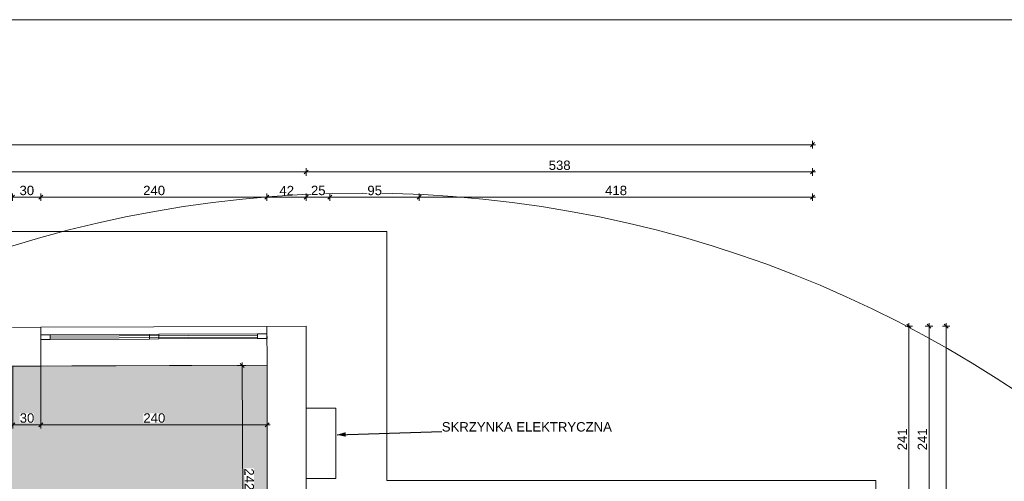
# Model space of a CAD drawing. Header units: millimetres. Extents: x -68772 to 137055, y -73300 to 19650.
# Tile 88 of 212: x 35728 to 46198, y 9431 to 14345. Entities that reach past the tile are written whole.
import ezdxf
from ezdxf.enums import TextEntityAlignment as Align

# ---------------------------------------------------------------- set-up
doc = ezdxf.new("R2010")
doc.units = ezdxf.units.MM
doc.header["$MEASUREMENT"] = 0
doc.set_wipeout_variables(frame=1)
doc.linetypes.add('Wipeout_Contour', pattern=[1000, 0, -1000])
for name, color, linetype, lineweight in [('0_Nr_pióra__1', 7, 'Continuous', 18), ('0_Nr_pióra__7', 7, 'Continuous', 5), ('Dimensions_Nr_pióra__7', 7, 'Continuous', 5), ('Electrical Equipment_Nr_pióra__7', 7, 'Continuous', 5), ('Floors_Nr_pióra__7', 7, 'Continuous', 5), ('Nowe_0_Nr_pióra__7', 7, 'Continuous', 5), ('Nowe_Metryczki pomieszczeń ARCHICADa_Nr_pióra__1', 7, 'Continuous', 18), ('Room Tags_Nr_pióra__7', 7, 'Continuous', 5), ('Walls_Nr_pióra__7', 7, 'Continuous', 5), ('Walls_Nr_pióra__93', 7, 'Continuous', 20), ('Windows_Nr_pióra__7', 7, 'Continuous', 5)]:
    doc.layers.add(name, color=color, linetype=linetype, lineweight=lineweight)
for name, color, linetype in [('Dimensions', 7, 'Continuous'), ('Electrical Equipment', 7, 'Continuous'), ('Nowe_Cut Pattern', 7, 'Continuous'), ('Room Tags', 7, 'Continuous'), ('Windows', 7, 'Continuous')]:
    doc.layers.add(name, color=color, linetype=linetype)
doc.styles.add('GENERATED_STYLE_1', font='arial.ttf')
doc.styles.add('GENERATED_STYLE_2', font='arialbd.ttf')
doc.dimstyles.new('GENERATED_STYLE__1', dxfattribs={"dimtxt": 100, "dimasz": 40.305087, "dimexe": 0.18, "dimexo": 0.164042, "dimgap": 0.09, "dimtad": 1, "dimdec": 0, "dimlfac": 0.1, "dimzin": 0, "dimdsep": 46, "dimtxsty": 'GENERATED_STYLE_1', "dimblk": 'ARROWHEAD_6', "dimblk1": 'ARROWHEAD_6', "dimblk2": 'ARROWHEAD_6', "dimcen": 0.09, "dimclrd": 7, "dimclre": 7, "dimclrt": 7, "dimadec": 1, "dimazin": 0, "dimtfac": 1, "dimtdec": 4, "dimtmove": 0, "dimatfit": 3, "dimfxl": 0, "dimtolj": 1, "dimtzin": 0, "dimarcsym": 0})
doc.dimstyles.new('GENERATED_STYLE__17', dxfattribs={"dimtxt": 0.18, "dimasz": 91.2, "dimexe": 0.18, "dimexo": 0.0625, "dimgap": 0.09, "dimtad": 0, "dimtih": 1, "dimtoh": 1, "dimdec": 4, "dimzin": 0, "dimdsep": 46, "dimtxsty": 'Standard', "dimcen": 0.09, "dimadec": 0, "dimazin": 0, "dimtfac": 1, "dimtdec": 4, "dimtmove": 0, "dimatfit": 3, "dimldrblk": 'ARROWHEAD_5', "dimfxl": 0, "dimtolj": 1, "dimtzin": 0, "dimarcsym": 0})
doc.dimstyles.new('GENERATED_STYLE__2', dxfattribs={"dimtxt": 100, "dimasz": 40.305087, "dimexe": 0.18, "dimexo": 0.164042, "dimgap": 0.09, "dimtad": 1, "dimtih": 1, "dimtoh": 1, "dimdec": 0, "dimlfac": 0.1, "dimzin": 0, "dimdsep": 46, "dimtxsty": 'GENERATED_STYLE_1', "dimblk": 'ARROWHEAD_6', "dimblk1": 'ARROWHEAD_6', "dimblk2": 'ARROWHEAD_6', "dimcen": 0.09, "dimclrd": 7, "dimclre": 7, "dimclrt": 7, "dimadec": 1, "dimazin": 0, "dimtfac": 1, "dimtdec": 4, "dimtmove": 0, "dimatfit": 3, "dimfxl": 0, "dimtolj": 1, "dimtzin": 0, "dimarcsym": 0})
doc.dimstyles.new('GENERATED_STYLE__8', dxfattribs={"dimtxt": 100, "dimasz": 40.305087, "dimexe": 0.18, "dimexo": 0.0625, "dimgap": 0.09, "dimtad": 1, "dimtih": 1, "dimtoh": 1, "dimdec": 0, "dimlfac": 0.1, "dimzin": 0, "dimdsep": 46, "dimtxsty": 'GENERATED_STYLE_1', "dimblk": 'ARROWHEAD_6', "dimblk1": 'ARROWHEAD_6', "dimblk2": 'ARROWHEAD_6', "dimcen": 0.09, "dimse1": 1, "dimse2": 1, "dimclrd": 7, "dimclre": 7, "dimclrt": 7, "dimadec": 1, "dimazin": 0, "dimtfac": 1, "dimtdec": 4, "dimtmove": 0, "dimatfit": 3, "dimfxl": 0, "dimtolj": 1, "dimtzin": 0, "dimarcsym": 0})
doc.dimstyles.new('GENERATED_STYLE__9', dxfattribs={"dimtxt": 100, "dimasz": 40.305087, "dimexe": 0.18, "dimexo": 0.0625, "dimgap": 0.09, "dimtad": 1, "dimdec": 0, "dimlfac": 0.1, "dimzin": 0, "dimdsep": 46, "dimtxsty": 'GENERATED_STYLE_1', "dimblk": 'ARROWHEAD_6', "dimblk1": 'ARROWHEAD_6', "dimblk2": 'ARROWHEAD_6', "dimcen": 0.09, "dimse1": 1, "dimse2": 1, "dimclrd": 7, "dimclre": 7, "dimclrt": 7, "dimadec": 1, "dimazin": 0, "dimtfac": 1, "dimtdec": 4, "dimtmove": 0, "dimatfit": 3, "dimfxl": 0, "dimtolj": 1, "dimtzin": 0, "dimarcsym": 0})

# ---------------------------------------------------------------- blocks, each defined once
blk = doc.blocks.new('5. POM.5__numer pomieszczenia__6', base_point=(35050, 9519))
at = {"layer": 'Nowe_Cut Pattern', "linetype": 'Continuous', "lineweight": 18}
blk.add_hatch(color=255, dxfattribs=at).paths.add_polyline_path([(33182, 8368), (35647, 8389), (35648, 8537), (35918, 8537), (35918, 8247), (38358, 8247), (38359, 10666), (33163, 10650), (33043, 10650), (33057, 8524), (33182, 8524)])
at = {"layer": 'Nowe_Metryczki pomieszczeń ARCHICADa_Nr_pióra__1', "color": 7, "linetype": 'Continuous', "lineweight": 18}
for p, q in [((34567, 9519), (35532, 9519)), ((34567, 9330), (34567, 9519)), ((35532, 9519), (35532, 9330)), ((35532, 9330), (34567, 9330))]:
    blk.add_line(p, q, dxfattribs=at)
at = {"layer": 'Nowe_Metryczki pomieszczeń ARCHICADa_Nr_pióra__1', "color": 7, "lineweight": 18}
for tag, height, style, p in [('ROOM_NAME', 120, 'GENERATED_STYLE_2', (34567, 9680)), ('ROOM_AREA', 120, 'GENERATED_STYLE_1', (34667, 9492)), ('DUMMY_342', 120, 'GENERATED_STYLE_1', (35188, 9492)), ('DUMMY_343', 80, 'GENERATED_STYLE_1', (35372, 9501))]:
    blk.add_attdef(tag, text='', height=height, dxfattribs=dict(at, style=style)).set_placement(p, align=Align.TOP_LEFT)
blk = doc.blocks.new('Окно_22 - Окно_22-8940857-Rzut')
at = {"layer": 'Windows_Nr_pióra__7', "color": 7, "linetype": 'Continuous', "lineweight": 5}
for p, q in [((-1102.5, 42.5), (-1202.5, 42.5)), ((-1202.5, 42.5), (-1202.5, -7.5)), ((-1102.5, -7.5), (-1102.5, 42.5)), ((-1102.5, 42.5), (-52.5, 42.5)), ((1102.5, 27.5), (-1102.5, 27.5)), ((-1102.5, 27.5), (-1102.5, 7.5)), ((-1102.5, 7.5), (1102.5, 7.5)), ((47.5, 42.5), (-52.5, 42.5)), ((-52.5, 42.5), (-52.5, -7.5)), ((47.5, -7.5), (47.5, 42.5)), ((47.5, 42.5), (1102.5, 42.5)), ((1202.5, 42.5), (1102.5, 42.5)), ((1102.5, 42.5), (1102.5, -7.5)), ((1102.5, 7.5), (1102.5, 27.5)), ((1202.5, -7.5), (1202.5, 42.5)), ((-1202.5, -7.5), (-1102.5, -7.5)), ((-52.5, -7.5), (-1102.5, -7.5)), ((-52.5, -7.5), (47.5, -7.5)), ((1102.5, -7.5), (47.5, -7.5)), ((1102.5, -7.5), (1202.5, -7.5))]:
    blk.add_line(p, q, dxfattribs=at)
blk = doc.blocks.new('Оборудование - Оборудование-8966654-Rzut')
at = {"layer": 'Electrical Equipment_Nr_pióra__7', "color": 7, "linetype": 'Continuous', "lineweight": 5}
for p, q in [((-373, 0), (-373, -315)), ((373, -1), (373, -315)), ((373, -315), (-373, -315))]:
    blk.add_line(p, q, dxfattribs=at)
blk = doc.blocks.new('iv_Помещение_Площадь - iv_Помещение_Площадь-55347-Rzut')
at = {"layer": 'Room Tags_Nr_pióra__7', "color": 7, "linetype": 'Continuous', "lineweight": 5}
blk.add_circle((0, 0), 250, dxfattribs=at)
blk = doc.blocks.new('*D539')
at = {"layer": 'Dimensions_Nr_pióra__7', "color": 7, "linetype": 'Continuous', "lineweight": 5}
for p, q in [((35654, 9994), (35654, 10655)), ((35954, 9994), (35954, 10656)), ((35675, 10055), (35633, 10013)), ((35975, 10055), (35933, 10013)), ((35654, 10034), (35954, 10034))]:
    blk.add_line(p, q, dxfattribs=at)
at = {"color": 254, "linetype": 'Wipeout_Contour', "lineweight": 0, "ltscale": 148809.360178}
blk.add_wipeout([(35728, 10054), (35880, 10054), (35880, 10154), (35728, 10154)], dxfattribs=at).dxf.layer = 'Dimensions'
at = {"layer": 'Dimensions_Nr_pióra__7', "color": 7, "lineweight": 5, "insert": (35728, 10054), "char_height": 100, "attachment_point": 7, "style": 'GENERATED_STYLE_1'}
blk.add_mtext('\\A1;30', dxfattribs=at)
blk = doc.blocks.new('ARROWHEAD_6')
at = {"color": 0, "linetype": 'Continuous', "lineweight": 0}
for p, q in [((0, 0), (-1, 0)), ((-0.5, -0.5), (0.5, 0.5))]:
    blk.add_line(p, q, dxfattribs=at)
blk = doc.blocks.new('*D540')
at = {"layer": 'Dimensions_Nr_pióra__7', "color": 7, "linetype": 'Continuous', "lineweight": 5}
for p, q in [((35954, 9994), (35954, 10656)), ((38359, 9994), (38359, 10666)), ((35975, 10055), (35933, 10013)), ((38338, 10013), (38380, 10055)), ((35954, 10034), (38359, 10034)), ((38359, 10034), (38391, 10034))]:
    blk.add_line(p, q, dxfattribs=at)
at = {"color": 254, "linetype": 'Wipeout_Contour', "lineweight": 0, "ltscale": 154022.984365}
blk.add_wipeout([(37043, 10054), (37270, 10054), (37270, 10154), (37043, 10154)], dxfattribs=at).dxf.layer = 'Dimensions'
at = {"layer": 'Dimensions_Nr_pióra__7', "color": 7, "lineweight": 5, "insert": (37043, 10054), "char_height": 100, "attachment_point": 7, "style": 'GENERATED_STYLE_1'}
blk.add_mtext('\\A1;240', dxfattribs=at)
blk = doc.blocks.new('*D541')
at = {"layer": 'Dimensions_Nr_pióra__7', "color": 7, "linetype": 'Continuous', "lineweight": 5}
for p, q in [((38115, 10644), (38072, 10686)), ((38093, 10697), (38093, 10665)), ((38040, 10665), (38133, 10665)), ((38093, 10665), (38103, 8246)), ((38063, 8246), (38358, 8247)), ((38082, 8267), (38124, 8225)), ((38103, 8246), (38103, 8214))]:
    blk.add_line(p, q, dxfattribs=at)
at = {"color": 254, "linetype": 'Wipeout_Contour', "lineweight": 0, "ltscale": 157288.639576}
blk.add_wipeout([(38118, 9569), (38119, 9342), (38219, 9342), (38218, 9570)], dxfattribs=at).dxf.layer = 'Dimensions'
at = {"layer": 'Dimensions_Nr_pióra__7', "color": 7, "lineweight": 5, "insert": (38118, 9569), "char_height": 100, "attachment_point": 7, "rotation": 270.2309, "style": 'GENERATED_STYLE_1'}
blk.add_mtext('\\A1;242', dxfattribs=at)
blk = doc.blocks.new('*D833')
at = {"layer": 'Dimensions_Nr_pióra__7', "color": 7, "linetype": 'Continuous', "lineweight": 5}
for p, q in [((35673, 12477), (35631, 12435)), ((35652, 12416), (35652, 12496)), ((35973, 12477), (35931, 12435)), ((35952, 12416), (35952, 12496)), ((35652, 12456), (35952, 12456))]:
    blk.add_line(p, q, dxfattribs=at)
at = {"color": 254, "linetype": 'Wipeout_Contour', "lineweight": 0, "ltscale": 151720.858212}
blk.add_wipeout([(35726, 12476), (35878, 12476), (35878, 12576), (35726, 12576)], dxfattribs=at).dxf.layer = 'Dimensions'
at = {"layer": 'Dimensions_Nr_pióra__7', "color": 7, "lineweight": 5, "insert": (35726, 12476), "char_height": 100, "attachment_point": 7, "style": 'GENERATED_STYLE_1'}
blk.add_mtext('\\A1;30', dxfattribs=at)
blk = doc.blocks.new('*D834')
at = {"layer": 'Dimensions_Nr_pióra__7', "color": 7, "linetype": 'Continuous', "lineweight": 5}
for p, q in [((35973, 12477), (35931, 12435)), ((35952, 12416), (35952, 12496)), ((38378, 12477), (38336, 12435)), ((38357, 12416), (38357, 12496)), ((35952, 12456), (38357, 12456))]:
    blk.add_line(p, q, dxfattribs=at)
at = {"color": 254, "linetype": 'Wipeout_Contour', "lineweight": 0, "ltscale": 156837.508815}
blk.add_wipeout([(37041, 12476), (37269, 12476), (37269, 12576), (37041, 12576)], dxfattribs=at).dxf.layer = 'Dimensions'
at = {"layer": 'Dimensions_Nr_pióra__7', "color": 7, "lineweight": 5, "insert": (37041, 12476), "char_height": 100, "attachment_point": 7, "style": 'GENERATED_STYLE_1'}
blk.add_mtext('\\A1;240', dxfattribs=at)
blk = doc.blocks.new('*D835')
at = {"layer": 'Dimensions_Nr_pióra__7', "color": 7, "linetype": 'Continuous', "lineweight": 5}
for p, q in [((38378, 12477), (38336, 12435)), ((38357, 12416), (38357, 12496)), ((38797, 12477), (38754, 12435)), ((38775, 12416), (38775, 12496)), ((38357, 12456), (38775, 12456))]:
    blk.add_line(p, q, dxfattribs=at)
at = {"color": 254, "linetype": 'Wipeout_Contour', "lineweight": 0, "ltscale": 162197.908579}
blk.add_wipeout([(38490, 12476), (38642, 12476), (38642, 12576), (38490, 12576)], dxfattribs=at).dxf.layer = 'Dimensions'
at = {"layer": 'Dimensions_Nr_pióra__7', "color": 7, "lineweight": 5, "insert": (38490, 12476), "char_height": 100, "attachment_point": 7, "style": 'GENERATED_STYLE_1'}
blk.add_mtext('\\A1;42', dxfattribs=at)
blk = doc.blocks.new('*D836')
at = {"layer": 'Dimensions_Nr_pióra__7', "color": 7, "linetype": 'Continuous', "lineweight": 5}
for p, q in [((38797, 12477), (38754, 12435)), ((38775, 12416), (38775, 12496)), ((39047, 12477), (39005, 12435)), ((39026, 12416), (39026, 12496)), ((38775, 12456), (39026, 12456))]:
    blk.add_line(p, q, dxfattribs=at)
at = {"color": 254, "linetype": 'Wipeout_Contour', "lineweight": 0, "ltscale": 163470.813377}
blk.add_wipeout([(38825, 12476), (38977, 12476), (38977, 12576), (38825, 12576)], dxfattribs=at).dxf.layer = 'Dimensions'
at = {"layer": 'Dimensions_Nr_pióra__7', "color": 7, "lineweight": 5, "insert": (38825, 12476), "char_height": 100, "attachment_point": 7, "style": 'GENERATED_STYLE_1'}
blk.add_mtext('\\A1;25', dxfattribs=at)
blk = doc.blocks.new('*D837')
at = {"layer": 'Dimensions_Nr_pióra__7', "color": 7, "linetype": 'Continuous', "lineweight": 5}
for p, q in [((39047, 12477), (39005, 12435)), ((39026, 12416), (39026, 12496)), ((39997, 12477), (39955, 12435)), ((39976, 12416), (39976, 12496)), ((39026, 12456), (39976, 12456))]:
    blk.add_line(p, q, dxfattribs=at)
at = {"color": 254, "linetype": 'Wipeout_Contour', "lineweight": 0, "ltscale": 165758.347473}
blk.add_wipeout([(39425, 12476), (39577, 12476), (39577, 12576), (39425, 12576)], dxfattribs=at).dxf.layer = 'Dimensions'
at = {"layer": 'Dimensions_Nr_pióra__7', "color": 7, "lineweight": 5, "insert": (39425, 12476), "char_height": 100, "attachment_point": 7, "style": 'GENERATED_STYLE_1'}
blk.add_mtext('\\A1;95', dxfattribs=at)
blk = doc.blocks.new('*D838')
at = {"layer": 'Dimensions_Nr_pióra__7', "color": 7, "linetype": 'Continuous', "lineweight": 5}
for p, q in [((39997, 12477), (39955, 12435)), ((39976, 12416), (39976, 12496)), ((44137, 12435), (44180, 12477)), ((44158, 12416), (44158, 12496)), ((39976, 12456), (44158, 12456)), ((44158, 12456), (44190, 12456))]:
    blk.add_line(p, q, dxfattribs=at)
at = {"color": 254, "linetype": 'Wipeout_Contour', "lineweight": 0, "ltscale": 175570.273029}
blk.add_wipeout([(41953, 12476), (42181, 12476), (42181, 12576), (41953, 12576)], dxfattribs=at).dxf.layer = 'Dimensions'
at = {"layer": 'Dimensions_Nr_pióra__7', "color": 7, "lineweight": 5, "insert": (41953, 12476), "char_height": 100, "attachment_point": 7, "style": 'GENERATED_STYLE_1'}
blk.add_mtext('\\A1;418', dxfattribs=at)
blk = doc.blocks.new('*D839')
at = {"layer": 'Dimensions_Nr_pióra__7', "color": 7, "linetype": 'Continuous', "lineweight": 5}
for p, q in [((23223, 12724), (23254, 12724)), ((23276, 12745), (23233, 12703)), ((23254, 12684), (23254, 12764)), ((23254, 12724), (38775, 12724)), ((38797, 12745), (38754, 12703)), ((38775, 12684), (38775, 12764))]:
    blk.add_line(p, q, dxfattribs=at)
at = {"color": 254, "linetype": 'Wipeout_Contour', "lineweight": 0, "ltscale": 134200.970795}
blk.add_wipeout([(30844, 12744), (31186, 12744), (31186, 12844), (30844, 12844)], dxfattribs=at).dxf.layer = 'Dimensions'
at = {"layer": 'Dimensions_Nr_pióra__7', "color": 7, "lineweight": 5, "insert": (30844, 12744), "char_height": 100, "attachment_point": 7, "style": 'GENERATED_STYLE_1'}
blk.add_mtext('\\A1;1\\~552', dxfattribs=at)
blk = doc.blocks.new('*D840')
at = {"layer": 'Dimensions_Nr_pióra__7', "color": 7, "linetype": 'Continuous', "lineweight": 5}
for p, q in [((38797, 12745), (38754, 12703)), ((38775, 12684), (38775, 12764)), ((38775, 12724), (44158, 12724)), ((44137, 12703), (44180, 12745)), ((44158, 12684), (44158, 12764)), ((44158, 12724), (44190, 12724))]:
    blk.add_line(p, q, dxfattribs=at)
at = {"color": 254, "linetype": 'Wipeout_Contour', "lineweight": 0, "ltscale": 173583.18588}
blk.add_wipeout([(41353, 12744), (41581, 12744), (41581, 12844), (41353, 12844)], dxfattribs=at).dxf.layer = 'Dimensions'
at = {"layer": 'Dimensions_Nr_pióra__7', "color": 7, "lineweight": 5, "insert": (41353, 12744), "char_height": 100, "attachment_point": 7, "style": 'GENERATED_STYLE_1'}
blk.add_mtext('\\A1;538', dxfattribs=at)
blk = doc.blocks.new('*D841')
at = {"layer": 'Dimensions_Nr_pióra__7', "color": 7, "linetype": 'Continuous', "lineweight": 5}
for p, q in [((23223, 13014), (23254, 13014)), ((23276, 13036), (23233, 12993)), ((23254, 12975), (23254, 13054)), ((23254, 13014), (44158, 13014)), ((44137, 12993), (44180, 13036)), ((44158, 12975), (44158, 13054)), ((44158, 13014), (44190, 13014))]:
    blk.add_line(p, q, dxfattribs=at)
at = {"color": 254, "linetype": 'Wipeout_Contour', "lineweight": 0, "ltscale": 144628.086312}
blk.add_wipeout([(33535, 13034), (33877, 13034), (33877, 13134), (33535, 13134)], dxfattribs=at).dxf.layer = 'Dimensions'
at = {"layer": 'Dimensions_Nr_pióra__7', "color": 7, "lineweight": 5, "insert": (33535, 13034), "char_height": 100, "attachment_point": 7, "style": 'GENERATED_STYLE_1'}
blk.add_mtext('\\A1;2\\~090', dxfattribs=at)
blk = doc.blocks.new('*D845')
at = {"layer": 'Dimensions_Nr_pióra__7', "color": 7, "linetype": 'Continuous', "lineweight": 5}
for p, q in [((45203, 11061), (45160, 11104)), ((45182, 11083), (45182, 11114)), ((45221, 11083), (45142, 11083)), ((45182, 8669), (45182, 11083)), ((45160, 8691), (45203, 8648)), ((45221, 8669), (45142, 8669))]:
    blk.add_line(p, q, dxfattribs=at)
at = {"color": 254, "linetype": 'Wipeout_Contour', "lineweight": 0, "ltscale": 184720.283297}
blk.add_wipeout([(45162, 9762), (45162, 9990), (45062, 9990), (45062, 9762)], dxfattribs=at).dxf.layer = 'Dimensions'
at = {"layer": 'Dimensions_Nr_pióra__7', "color": 7, "lineweight": 5, "insert": (45162, 9762), "char_height": 100, "attachment_point": 7, "rotation": 90, "style": 'GENERATED_STYLE_1'}
blk.add_mtext('\\A1;241', dxfattribs=at)
blk = doc.blocks.new('*D847')
at = {"layer": 'Dimensions_Nr_pióra__7', "color": 7, "linetype": 'Continuous', "lineweight": 5}
for p, q in [((45418, 11061), (45376, 11104)), ((45397, 11083), (45397, 11114)), ((45437, 11083), (45357, 11083)), ((45397, 8669), (45397, 11083)), ((45376, 8691), (45418, 8648)), ((45437, 8669), (45357, 8669))]:
    blk.add_line(p, q, dxfattribs=at)
at = {"color": 254, "linetype": 'Wipeout_Contour', "lineweight": 0, "ltscale": 185561.159325}
blk.add_wipeout([(45377, 9762), (45377, 9990), (45277, 9990), (45277, 9762)], dxfattribs=at).dxf.layer = 'Dimensions'
at = {"layer": 'Dimensions_Nr_pióra__7', "color": 7, "lineweight": 5, "insert": (45377, 9762), "char_height": 100, "attachment_point": 7, "rotation": 90, "style": 'GENERATED_STYLE_1'}
blk.add_mtext('\\A1;241', dxfattribs=at)
blk = doc.blocks.new('*D848')
at = {"layer": 'Dimensions_Nr_pióra__7', "color": 7, "linetype": 'Continuous', "lineweight": 5}
for p, q in [((45601, 11061), (45559, 11104)), ((45580, 11083), (45580, 11114)), ((45620, 11083), (45541, 11083)), ((45580, -882), (45580, 11083)), ((45620, -882), (45541, -882)), ((45559, -861), (45601, -903)), ((45580, -914), (45580, -882))]:
    blk.add_line(p, q, dxfattribs=at)
at = {"color": 254, "linetype": 'Wipeout_Contour', "lineweight": 0, "ltscale": 183182.02503}
blk.add_wipeout([(45560, 4929), (45560, 5271), (45460, 5271), (45460, 4929)], dxfattribs=at).dxf.layer = 'Dimensions'
at = {"layer": 'Dimensions_Nr_pióra__7', "color": 7, "lineweight": 5, "insert": (45560, 4929), "char_height": 100, "attachment_point": 7, "rotation": 90, "style": 'GENERATED_STYLE_1'}
blk.add_mtext('\\A1;1\\~196', dxfattribs=at)
blk = doc.blocks.new('ARROWHEAD_5')
at = {"linetype": 'Continuous', "lineweight": 0}
blk.add_hatch(color=0, dxfattribs=at).paths.add_polyline_path([(-1, 0.2679), (0, 0), (-1, -0.2679)])
at = {"color": 0, "linetype": 'Continuous', "lineweight": 0}
blk.add_line((0, 0), (-1, 0), dxfattribs=at)

msp = doc.modelspace()

# ---------------------------------------------------------------- linework, layer by layer
at = {"layer": 'Floors_Nr_pióra__7', "color": 7, "linetype": 'Continuous', "lineweight": 5}
for p, q in [((22633.1, 12088.8), (39633.1, 12088.8)), ((39633.1, 12088.8), (39633.1, 9441.7)), ((39633.1, 9441.7), (44833.1, 9441.7)), ((44833.1, 9441.7), (44833.1, 783.7))]:
    msp.add_line(p, q, dxfattribs=at)
at = {"layer": 'Nowe_0_Nr_pióra__7', "color": 7, "linetype": 'Continuous', "lineweight": 5}
msp.add_line((52475.9, 14345.1), (21487.4, 14345.1), dxfattribs=at)
at = {"layer": 'Nowe_Cut Pattern', "color": 255, "linetype": 'Continuous', "lineweight": 18, "flags": 128}
msp.add_lwpolyline([(33181.9, 8367.6), (35646.8, 8389.2), (35648, 8536.8), (35918, 8536.8), (35918, 8246.8), (38358.4, 8246.8), (38358.8, 10665.9), (33162.9, 10650), (33042.7, 10650), (33057.5, 8524), (33181.9, 8524)], close=True, dxfattribs=at)
at = {"layer": 'Walls_Nr_pióra__7', "color": 7, "linetype": 'Continuous', "lineweight": 5}
for p, q in [((35952.2, 11071.2), (38357.2, 11080.9)), ((38358.8, 10665.9), (35953.9, 10656.2))]:
    msp.add_line(p, q, dxfattribs=at)
at = {"layer": 'Walls_Nr_pióra__93', "color": 7, "linetype": 'Continuous', "lineweight": 20}
for p, q in [((35952.2, 11071.2), (35652.2, 11070)), ((35953.9, 10656.2), (35952.2, 11071.2)), ((35952.5, 10991.2), (35952.2, 11071.2)), ((38775.3, 11082.5), (38357.2, 11080.9)), ((38357.2, 11080.9), (38357.5, 11000.9)), ((38357.2, 11080.9), (38358.8, 10665.9)), ((38773.7, 8655.9), (38775.3, 11082.5)), ((35653.9, 10655), (35953.9, 10656.2)), ((38360.1, 10665.9), (38358.4, 8181.9)), ((38358.8, 10665.9), (38360.1, 10665.9))]:
    msp.add_line(p, q, dxfattribs=at)

# ---------------------------------------------------------------- block references
at = {"layer": 'Electrical Equipment', "color": 7, "linetype": 'Continuous', "lineweight": 5, "zscale": 1000, "rotation": 90}
msp.add_blockref('Оборудование - Оборудование-8966654-Rzut', (38774.1, 9835.3), dxfattribs=at)
at = {"layer": 'Nowe_Cut Pattern', "color": 7, "linetype": 'Continuous', "lineweight": 18}
msp.add_blockref('5. POM.5__numer pomieszczenia__6', (35049.7, 9518.9), dxfattribs=at).add_auto_attribs({'ROOM_NAME': '5. POM.5', 'ROOM_AREA': 'A: 12,4', 'DUMMY_342': ' m', 'DUMMY_343': '2'})
at = {"layer": 'Room Tags', "color": 7, "linetype": 'Continuous', "lineweight": 5, "xscale": 49.99999999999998, "yscale": 49.99999999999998, "zscale": 1000}
msp.add_blockref('iv_Помещение_Площадь - iv_Помещение_Площадь-55347-Rzut', (39373.4, 0), dxfattribs=at)
at = {"layer": 'Windows', "color": 7, "linetype": 'Continuous', "lineweight": 5, "zscale": 1000, "rotation": 180.2308533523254}
msp.add_blockref('Окно_22 - Окно_22-8940857-Rzut', (37155, 10988.5), dxfattribs=at)

# ---------------------------------------------------------------- next in the draw order: dimensions: what is measured, and where the dimension line sits
at = {"layer": 'Dimensions', "color": 7, "linetype": 'Continuous', "lineweight": 5}
for base, p1, p2, dimstyle, picture, middle in [((35952.2, 12456), (35652.2, 11070), (35952.2, 11071.2), 'GENERATED_STYLE__8', '*D833', (35802.5, 12526)), ((35953.9, 10034.2), (35653.9, 10655), (35953.9, 10656.2), 'GENERATED_STYLE__2', '*D539', (35804.2, 10104.2))]:
    dim = msp.add_linear_dim(base=base, p1=p1, p2=p2, dimstyle=dimstyle, dxfattribs=at)
    dim.commit()
    dim.dimension.update_dxf_attribs({"geometry": picture, "text_midpoint": middle, "dimtype": 160})

# ---------------------------------------------------------------- next in the draw order: dimensions: what is measured, and where the dimension line sits
for base, p1, p2, dimstyle, picture, middle in [((38357.1762, 12456.0151), (35952.1957, 11071.1719), (38357.1762, 11080.862), 'GENERATED_STYLE__8', '*D834', (37155.21, 12526.0151)), ((38358.8, 10034.2), (35953.9, 10656.2), (38358.8, 10665.9), 'GENERATED_STYLE__2', '*D540', (37156.9, 10104.2))]:
    dim = msp.add_linear_dim(base=base, p1=p1, p2=p2, dimstyle=dimstyle, dxfattribs=at)
    dim.commit()
    dim.dimension.update_dxf_attribs({"geometry": picture, "text_midpoint": middle, "dimtype": 160})

# ---------------------------------------------------------------- next in the draw order: dimensions: what is measured, and where the dimension line sits
dim = msp.add_linear_dim(base=(38775.3, 12456), p1=(38357.2, 11080.9), p2=(38775.3, 11082.5), dimstyle='GENERATED_STYLE__8', dxfattribs=at)
dim.commit()
dim.dimension.update_dxf_attribs({"geometry": '*D835', "text_midpoint": (38566.6, 12526), "dimtype": 160})
dim = msp.add_linear_dim(base=(38103.1, 8245.8), p1=(38040.3, 10664.6), p2=(38358.4, 8246.8), angle=270.23085, dimstyle='GENERATED_STYLE__1', dxfattribs=at)
dim.commit()
dim.dimension.update_dxf_attribs({"geometry": '*D541', "text_midpoint": (38168.2, 9455), "dimtype": 160, "text_rotation": 270.23085})

# ---------------------------------------------------------------- next in the draw order: dimensions: what is measured, and where the dimension line sits
dim = msp.add_linear_dim(base=(39026.1, 12456), p1=(38775.3, 11082.5), p2=(39026.1, 8655.9), dimstyle='GENERATED_STYLE__8', dxfattribs=at)
dim.commit()
dim.dimension.update_dxf_attribs({"geometry": '*D836', "text_midpoint": (38901.1, 12526), "dimtype": 160})

# ---------------------------------------------------------------- next in the draw order: dimensions: what is measured, and where the dimension line sits
for base, p1, p2, picture, middle in [((38775.3, 12724.1), (23254.4, 11023.4), (38775.3, 11082.5), '*D839', (31015.7, 12794.1)), ((39976.1, 12456), (39026.1, 8655.9), (39976.1, 8655.9), '*D837', (39501.4, 12526))]:
    dim = msp.add_linear_dim(base=base, p1=p1, p2=p2, dimstyle='GENERATED_STYLE__8', dxfattribs=at)
    dim.commit()
    dim.dimension.update_dxf_attribs({"geometry": picture, "text_midpoint": middle, "dimtype": 160})

# ---------------------------------------------------------------- next in the draw order: dimensions: what is measured, and where the dimension line sits
dim = msp.add_linear_dim(base=(44158.4, 12456), p1=(39976.1, 8655.9), p2=(44158.4, 8669.4), dimstyle='GENERATED_STYLE__8', dxfattribs=at)
dim.commit()
dim.dimension.update_dxf_attribs({"geometry": '*D838', "text_midpoint": (42067.8, 12526), "dimtype": 160})

# ---------------------------------------------------------------- next in the draw order: dimensions: what is measured, and where the dimension line sits
dim = msp.add_linear_dim(base=(44158.4, 12724.1), p1=(38775.3, 11082.5), p2=(44158.4, 8669.4), dimstyle='GENERATED_STYLE__8', dxfattribs=at)
dim.commit()
dim.dimension.update_dxf_attribs({"geometry": '*D840', "text_midpoint": (41467.4, 12794.1), "dimtype": 160})

# ---------------------------------------------------------------- next in the draw order: dimensions: what is measured, and where the dimension line sits
dim = msp.add_linear_dim(base=(44158.4, 13014.4), p1=(23254.4, 11023.4), p2=(44158.4, 12456), dimstyle='GENERATED_STYLE__8', dxfattribs=at)
dim.commit()
dim.dimension.update_dxf_attribs({"geometry": '*D841', "text_midpoint": (33707.2, 13084.4), "dimtype": 160})

# ---------------------------------------------------------------- next in the draw order: dimensions: what is measured, and where the dimension line sits
dim = msp.add_linear_dim(base=(45181.6, 11082.5), p1=(44158.4, 8669.4), p2=(38775.3, 11082.5), angle=90, dimstyle='GENERATED_STYLE__9', dxfattribs=at)
dim.commit()
dim.dimension.update_dxf_attribs({"geometry": '*D845', "text_midpoint": (45111.6, 9876.5), "dimtype": 160, "text_rotation": 90})

# ---------------------------------------------------------------- next in the draw order: dimensions: what is measured, and where the dimension line sits
dim = msp.add_linear_dim(base=(45396.7, 11082.5), p1=(44158.4, 8669.4), p2=(45181.6, 11082.5), angle=90, dimstyle='GENERATED_STYLE__9', dxfattribs=at)
dim.commit()
dim.dimension.update_dxf_attribs({"geometry": '*D847', "text_midpoint": (45326.7, 9876.5), "dimtype": 160, "text_rotation": 90})

# ---------------------------------------------------------------- next in the draw order: wipeouts: each hides what was drawn before it
at = {"color": 7, "linetype": 'Wipeout_Contour', "lineweight": 18, "ltscale": 169201.84668}
msp.add_wipeout([(40144.4, 10156.4), (42053.9, 10156.4), (42053.9, 9855.3), (40144.4, 9855.3)], dxfattribs=at).dxf.layer = '0_Nr_pióra__1'

# ---------------------------------------------------------------- next in the draw order: texts
at = {"layer": '0_Nr_pióra__1', "color": 7, "linetype": 'Continuous', "lineweight": 18, "insert": (40216.4, 9959.9), "char_height": 100, "attachment_point": 7, "style": 'GENERATED_STYLE_1'}
msp.add_mtext('\\A1;SKRZYNKA ELEKTRYCZNA', dxfattribs=at)

# ---------------------------------------------------------------- next in the draw order: dimensions: what is measured, and where the dimension line sits
at = {"layer": 'Dimensions', "color": 7, "linetype": 'Continuous', "lineweight": 5}
dim = msp.add_linear_dim(base=(45580.3, 11082.5), p1=(45341.5, -881.7), p2=(45341.5, 11082.5), angle=90, dimstyle='GENERATED_STYLE__9', dxfattribs=at)
dim.commit()
dim.dimension.update_dxf_attribs({"geometry": '*D848', "text_midpoint": (45510.3, 5101.2), "dimtype": 160, "text_rotation": 90})

# ---------------------------------------------------------------- next in the draw order: leaders
at = {"layer": '0_Nr_pióra__7', "color": 7, "linetype": 'Continuous', "lineweight": 5, "annotation_type": 0, "has_hookline": 1, "hookline_direction": 0, "text_width": 1802.7}
msp.add_leader([(39102.8, 9927.3), (40216.3, 9959.9)], dimstyle='GENERATED_STYLE__17', dxfattribs=at)

doc.saveas('drawing.dxf')
